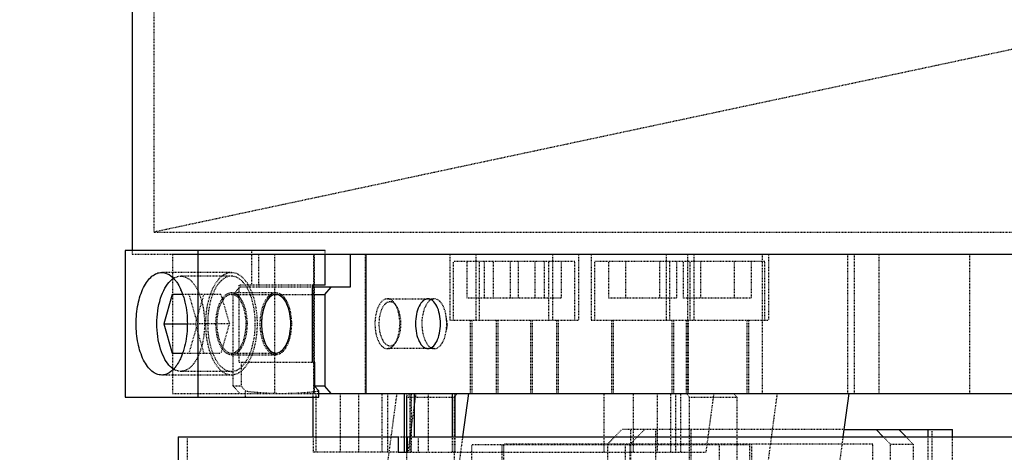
# Model space of a CAD drawing. Header units: millimetres. Extents: x -24622 to 2009, y -1603 to 2074.
# Tile 13 of 256: x -2402 to -2268, y 1133 to 1192. Entities that reach past the tile are written whole.
import ezdxf

# ---------------------------------------------------------------- set-up
doc = ezdxf.new("R2010")
doc.units = ezdxf.units.MM
doc.linetypes.add('HIDDEN', pattern=[0.2, 0.1, -0.1])
doc.layers.add('02___PRT_ALL_AXES', color=7, linetype='Continuous')
doc.layers.add('DEFAULT_2', color=8, linetype='HIDDEN')
doc.dimstyles.new('副本 12', dxfattribs={"dimtxt": 12, "dimasz": 6, "dimexe": 1, "dimexo": 1.2, "dimgap": 2, "dimtad": 0, "dimtxsty": 'Standard', "dimblk": 'OPEN30', "dimcen": 0, "dimclrd": 5, "dimclre": 3, "dimclrt": 256, "dimadec": 0, "dimazin": 2, "dimtm": 1e-09, "dimtfac": 0.6, "dimtofl": 0, "dimtmove": 0, "dimatfit": 3, "dimldrblk": 'OPEN30', "dimfxl": 0, "dimtolj": 1, "dimarcsym": 0})

# ---------------------------------------------------------------- blocks, each defined once
blk = doc.blocks.new('_Open30')
at = {"color": 0, "linetype": 'ByBlock', "lineweight": -2}
for p, q in [((-1, 0.268), (0, 0)), ((0, 0), (-1, -0.268)), ((0, 0), (-1, 0))]:
    blk.add_line(p, q, dxfattribs=at)
blk = doc.blocks.new('*D113')
at = {"color": 3, "linetype": 'ByBlock', "lineweight": -2}
for p, q in [((-2388.22, 1325.14), (-2587.02, 1325.14)), ((-2504.22, 910.21), (-2587.02, 910.21))]:
    blk.add_line(p, q, dxfattribs=at)
at = {"color": 5, "linetype": 'ByBlock', "lineweight": -2}
for p, q in [((-2586.02, 1319.14), (-2586.02, 1146.18)), ((-2586.02, 916.21), (-2586.02, 1089.18))]:
    blk.add_line(p, q, dxfattribs=at)
at = {"layer": 'Defpoints', "color": 0, "linetype": 'ByBlock'}
for p in [(-2586.02, 1325.14), (-2387.02, 1325.14), (-2503.02, 910.21)]:
    blk.add_point(p, dxfattribs=at)
at = {"color": 5, "linetype": 'ByBlock', "lineweight": -2, "xscale": 6, "yscale": 6, "zscale": 6}
for p, rotation in [((-2586.02, 1325.14), 90), ((-2586.02, 910.21), 270)]:
    blk.add_blockref('_Open30', p, dxfattribs=dict(at, rotation=rotation))
at = {"linetype": 'ByBlock', "insert": (-2586.02, 1117.68), "char_height": 12, "attachment_point": 5, "rotation": 90}
blk.add_mtext('\\A1;415{\\H0.7x;\\S0^ -50;}', dxfattribs=at)

msp = doc.modelspace()

# ---------------------------------------------------------------- linework, layer by layer
at = {"color": 7, "linetype": 'Continuous'}
for p, q in [((-2387.978, 1160.642), (-2387.978, 1140.642)), ((-2360.658, 1160.642), (-2387.978, 1160.642)), ((-2377.978, 1140.642), (-2377.978, 1160.642)), ((-2360.658, 1155.892), (-2360.658, 1160.142)), ((-2357.224, 1160.142), (-2357.224, 1155.642)), ((-2355.051, 1141.142), (-2355.051, 1160.142)), ((-2362.39, 1145.392), (-2362.39, 1155.892)), ((-2360.658, 1155.892), (-2362.39, 1155.892)), ((-2357.224, 1155.642), (-2362.39, 1155.642)), ((-2360.7, 1154.642), (-2359.831, 1155.642)), ((-2381.535, 1154.642), (-2382.69, 1150.642)), ((-2380.117, 1154.642), (-2381.535, 1154.642)), ((-2362.39, 1154.642), (-2360.7, 1154.642)), ((-2360.7, 1154.642), (-2360.7, 1142.142)), ((-2382.69, 1150.642), (-2381.535, 1146.642)), ((-2382.69, 1150.642), (-2379.478, 1150.642)), ((-2381.535, 1146.642), (-2380.117, 1146.642)), ((-2362.39, 1145.392), (-2362.109, 1145.392)), ((-2362.109, 1145.392), (-2362.109, 1142.143)), ((-2360.7, 1142.142), (-2362.109, 1142.143)), ((-2362.109, 1142.143), (-2361.524, 1141.469)), ((-2359.831, 1141.142), (-2360.7, 1142.142)), ((-2387.978, 1140.642), (-2361.524, 1140.642)), ((-2362.302, 1135.209), (-2362.302, 1140.642)), ((-2361.524, 1140.642), (-2361.524, 1141.469)), ((-2361.524, 1141.142), (-2106.52, 1141.142)), ((-2349.802, 1133.142), (-2349.802, 1141.142)), ((-2348.436, 1135.209), (-2348.436, 1141.142)), ((-2343.24, 1135.209), (-2343.24, 1141.142)), ((-2342.874, 1135.209), (-2342.874, 1141.142)), ((-2341.833, 1135.209), (-2341.039, 1141.142)), ((-2289.872, 1135.209), (-2289.077, 1141.142)), ((-2289.738, 1136.209), (-2274.962, 1136.209)), ((-2285.366, 1136.209), (-2284.4, 1135.209)), ((-2282.26, 1136.209), (-2281.294, 1135.209)), ((-2278.327, 1136.209), (-2278.327, 1135.209)), ((-2274.962, 1135.209), (-2274.962, 1136.209)), ((-2380.722, 1135.209), (-2380.722, 991.209)), ((-2380.721, 1135.209), (-2350.666, 1135.209)), ((-2350.666, 1135.209), (-2350.666, 1133.142)), ((-2349.431, 1135.209), (-2349.431, 1133.142)), ((-2349.431, 1135.209), (-2098.653, 1135.209)), ((-2350.666, 1133.142), (-2349.431, 1133.142))]:
    msp.add_line(p, q, dxfattribs=at)
for centre, radius, start, end in [((-2384.879, 1153.584), 4.803, 34.48587, 37.37446), ((-2387.958, 1151.925), 8.308, 19.90609, 23.72648), ((-2388.819, 1151.608), 9.226, 17.97735, 19.93621), ((-2387.957, 1149.36), 8.308, 336.27281, 340.09017), ((-2388.818, 1149.677), 9.225, 340.06017, 342.0228), ((-2384.879, 1147.7), 4.803, 322.62733, 325.50871)]:
    msp.add_arc(centre, radius, start, end, dxfattribs=at)
for points, start_tangent, end_tangent in [([(-2386.478, 1150.642), (-2386.212, 1153.321), (-2385.453, 1155.592), (-2384.923, 1156.463), (-2384.318, 1157.109), (-2383.661, 1157.508), (-2382.978, 1157.642)], (0, 1), (1, -0.0000007)), ([(-2382.978, 1157.642), (-2381.979, 1157.351), (-2381.062, 1156.5)], (1, -0.0000007), (0.6073567, -0.7944293)), ([(-2381.774, 1156.514), (-2381.684, 1156.596), (-2381.409, 1156.808)], (0.7251882, 0.6885508), (0.8318265, 0.5550357)), ([(-2383.63, 1150.642), (-2383.127, 1154.116), (-2382.536, 1155.507), (-2381.774, 1156.514)], (0, 1), (0.7251882, 0.6885508)), ([(-2380.92, 1156.304), (-2380.768, 1156.069), (-2380.352, 1155.268)], (0.5665438, -0.8240316), (0.403071, -0.9151687)), ([(-2380.043, 1154.455), (-2379.8, 1153.574), (-2379.478, 1150.642)], (0.3088485, -0.9511112), (0, -1)), ([(-2367.407, 1154.642), (-2368.069, 1154.401), (-2368.657, 1153.706), (-2369.089, 1152.642), (-2369.316, 1151.337), (-2369.316, 1149.948), (-2369.088, 1148.643), (-2368.657, 1147.578), (-2368.07, 1146.884), (-2367.39, 1146.642)], (-0.9998187, -0.0190399), (1, 0)), ([(-2367.39, 1146.642), (-2366.7, 1146.884), (-2366.086, 1147.579), (-2365.624, 1148.643), (-2365.377, 1149.948), (-2365.377, 1151.337), (-2365.624, 1152.642), (-2366.086, 1153.706), (-2366.7, 1154.4), (-2367.373, 1154.642)], (1, 0), (-0.9998262, 0.0186447)), ([(-2346.605, 1154.042), (-2347.245, 1153.793), (-2347.803, 1153.056), (-2348.175, 1151.949), (-2348.305, 1150.64), (-2348.174, 1149.332), (-2347.801, 1148.226), (-2347.243, 1147.491), (-2346.605, 1147.242)], (-0.9999528, -0.0097183), (0.9999655, -0.008306)), ([(-2346.605, 1147.242), (-2345.966, 1147.492), (-2345.408, 1148.229), (-2345.036, 1149.336), (-2344.905, 1150.644), (-2345.037, 1151.953), (-2345.41, 1153.059), (-2345.968, 1153.794), (-2346.605, 1154.042)], (0.9999528, 0.0097183), (-0.9999655, 0.008306)), ([(-2382.978, 1143.642), (-2383.661, 1143.777), (-2384.318, 1144.175), (-2384.923, 1144.822), (-2385.453, 1145.693), (-2386.212, 1147.963), (-2386.478, 1150.642)], (-1, 0.0000007), (0, 1)), ([(-2381.774, 1144.77), (-2382.536, 1145.777), (-2383.127, 1147.168), (-2383.63, 1150.642)], (-0.7252179, 0.6885194), (0, 1)), ([(-2379.478, 1150.642), (-2379.515, 1149.639), (-2380.043, 1146.829)], (0, -1), (-0.3088467, -0.9511118)), ([(-2381.062, 1144.785), (-2381.979, 1143.934), (-2382.978, 1143.642)], (-0.6073301, -0.7944496), (-1, 0.0000007)), ([(-2381.409, 1144.476), (-2381.502, 1144.542), (-2381.774, 1144.77)], (-0.8318191, 0.5550468), (-0.7252179, 0.6885194)), ([(-2380.352, 1146.017), (-2380.483, 1145.735), (-2380.92, 1144.981)], (-0.4030812, -0.9151642), (-0.5666201, -0.8239792))]:
    msp.add_spline(points, degree=3, dxfattribs=dict(at, start_tangent=start_tangent, end_tangent=end_tangent))
at = {"layer": '02___PRT_ALL_AXES', "color": 8, "linetype": 'HIDDEN'}
for p, q in [((-2384.022, 1163.144), (-2384.022, 1325.144)), ((-2259.022, 1189.714), (-2384.022, 1163.144)), ((-2384.022, 1163.144), (-2084.022, 1163.144)), ((-2387.022, 1160.642), (-2387.022, 1160.142)), ((-2387.022, 1160.142), (-2360.658, 1160.142))]:
    msp.add_line(p, q, dxfattribs=at)
at = {"layer": '02___PRT_ALL_AXES', "color": 7, "linetype": 'Continuous'}
for p, q in [((-2387.022, 1194.512), (-2387.022, 1160.642)), ((-2360.658, 1160.142), (-2107.386, 1160.142))]:
    msp.add_line(p, q, dxfattribs=at)
at = {"layer": 'DEFAULT_2', "color": 8, "linetype": 'HIDDEN'}
for p, q in [((-2381.522, 1160.142), (-2381.522, 1141.142)), ((-2381.522, 1160.142), (-2086.522, 1160.142)), ((-2370.658, 1155.892), (-2370.658, 1160.642)), ((-2369.724, 1155.642), (-2369.724, 1160.142)), ((-2367.551, 1160.142), (-2367.551, 1141.142)), ((-2362.187, 1141.142), (-2362.187, 1160.142)), ((-2362.139, 1160.142), (-2362.139, 1141.142)), ((-2360.658, 1160.142), (-2360.658, 1160.642)), ((-2355.187, 1160.142), (-2355.187, 1141.142)), ((-2343.611, 1160.142), (-2343.611, 1151.142)), ((-2340.048, 1160.142), (-2340.048, 1151.142)), ((-2329.611, 1160.142), (-2329.611, 1151.142)), ((-2326.048, 1160.142), (-2326.048, 1151.142)), ((-2324.293, 1160.142), (-2324.293, 1151.142)), ((-2314.067, 1160.142), (-2314.067, 1151.142)), ((-2311.13, 1160.142), (-2311.13, 1141.142)), ((-2310.293, 1160.142), (-2310.293, 1151.142)), ((-2300.883, 1141.142), (-2300.883, 1160.142)), ((-2300.067, 1160.142), (-2300.067, 1151.142)), ((-2289.264, 1141.142), (-2289.264, 1160.142)), ((-2288.326, 1141.142), (-2288.326, 1160.142)), ((-2285.032, 1160.142), (-2285.032, 1141.142)), ((-2272.56, 1141.142), (-2272.56, 1160.142)), ((-2343.111, 1151.142), (-2343.111, 1159.142)), ((-2326.548, 1159.142), (-2343.111, 1159.142)), ((-2341.23, 1154.142), (-2341.23, 1159.142)), ((-2339.548, 1151.142), (-2339.548, 1159.142)), ((-2338.921, 1159.142), (-2338.921, 1154.142)), ((-2337.667, 1154.142), (-2337.667, 1159.142)), ((-2335.358, 1159.142), (-2335.358, 1154.142)), ((-2334.302, 1159.142), (-2334.302, 1154.142)), ((-2331.993, 1159.142), (-2331.993, 1154.142)), ((-2330.739, 1159.142), (-2330.739, 1154.142)), ((-2330.111, 1151.142), (-2330.111, 1159.142)), ((-2328.429, 1159.142), (-2328.429, 1154.142)), ((-2326.548, 1151.142), (-2326.548, 1159.142)), ((-2323.793, 1151.142), (-2323.793, 1159.142)), ((-2300.567, 1159.142), (-2323.793, 1159.142)), ((-2321.912, 1154.142), (-2321.912, 1159.142)), ((-2319.602, 1159.142), (-2319.602, 1154.142)), ((-2314.984, 1159.142), (-2314.984, 1154.142)), ((-2313.567, 1151.142), (-2313.567, 1159.142)), ((-2312.674, 1159.142), (-2312.674, 1154.142)), ((-2311.686, 1154.142), (-2311.686, 1159.142)), ((-2310.793, 1151.142), (-2310.793, 1159.142)), ((-2309.377, 1159.142), (-2309.377, 1154.142)), ((-2304.758, 1159.142), (-2304.758, 1154.142)), ((-2302.449, 1159.142), (-2302.449, 1154.142)), ((-2300.567, 1151.142), (-2300.567, 1159.142)), ((-2373.452, 1157.642), (-2382.978, 1157.642)), ((-2373.452, 1157.142), (-2380.38, 1157.142)), ((-2372.331, 1155.642), (-2373.2, 1154.642)), ((-2372.39, 1145.392), (-2372.39, 1155.892)), ((-2362.39, 1155.892), (-2372.39, 1155.892)), ((-2362.39, 1155.642), (-2372.331, 1155.642)), ((-2374.896, 1154.642), (-2380.117, 1154.642)), ((-2378.071, 1150.642), (-2379.226, 1154.642)), ((-2378.36, 1150.642), (-2377.205, 1154.642)), ((-2374.896, 1154.642), (-2373.741, 1150.642)), ((-2373.452, 1154.892), (-2367.39, 1154.892)), ((-2373.452, 1154.642), (-2367.39, 1154.642)), ((-2373.2, 1142.142), (-2373.2, 1154.642)), ((-2367.373, 1154.642), (-2362.39, 1154.642)), ((-2328.429, 1154.142), (-2341.23, 1154.142)), ((-2312.674, 1154.142), (-2321.912, 1154.142)), ((-2302.449, 1154.142), (-2311.686, 1154.142)), ((-2352.148, 1154.042), (-2345.739, 1154.042)), ((-2350.936, 1153.092), (-2351.166, 1153.418)), ((-2343.97, 1150.642), (-2344.106, 1151.584)), ((-2379.478, 1150.642), (-2378.36, 1150.642)), ((-2379.226, 1146.642), (-2378.071, 1150.642)), ((-2377.205, 1146.642), (-2378.36, 1150.642)), ((-2373.741, 1150.642), (-2378.071, 1150.642)), ((-2373.741, 1150.642), (-2374.896, 1146.642)), ((-2343.97, 1150.642), (-2344.106, 1149.701)), ((-2343.609, 1151.142), (-2326.05, 1151.142)), ((-2340.861, 1151.142), (-2340.861, 1141.142)), ((-2340.611, 1151.142), (-2340.611, 1141.142)), ((-2337.298, 1151.142), (-2337.298, 1141.142)), ((-2337.048, 1151.142), (-2337.048, 1141.142)), ((-2332.611, 1151.142), (-2332.611, 1141.142)), ((-2332.361, 1151.142), (-2332.361, 1141.142)), ((-2329.048, 1151.142), (-2329.048, 1141.142)), ((-2328.798, 1151.142), (-2328.798, 1141.142)), ((-2324.291, 1151.142), (-2300.07, 1151.142)), ((-2321.543, 1151.142), (-2321.543, 1141.142)), ((-2321.293, 1151.142), (-2321.293, 1141.142)), ((-2313.293, 1151.142), (-2313.293, 1141.142)), ((-2313.043, 1151.142), (-2313.043, 1141.142)), ((-2311.317, 1151.142), (-2311.317, 1141.142)), ((-2311.067, 1151.142), (-2311.067, 1141.142)), ((-2303.067, 1151.142), (-2303.067, 1141.142)), ((-2302.817, 1151.142), (-2302.817, 1141.142)), ((-2350.936, 1148.193), (-2351.166, 1147.866)), ((-2380.117, 1146.642), (-2374.896, 1146.642)), ((-2373.452, 1146.642), (-2367.39, 1146.642)), ((-2373.452, 1146.392), (-2367.39, 1146.392)), ((-2345.739, 1147.242), (-2352.148, 1147.242)), ((-2372.39, 1145.392), (-2362.39, 1145.392)), ((-2372.109, 1145.392), (-2372.109, 1142.143)), ((-2373.452, 1143.642), (-2382.978, 1143.642)), ((-2373.452, 1144.142), (-2380.38, 1144.142)), ((-2372.109, 1142.143), (-2373.2, 1142.142)), ((-2373.2, 1142.142), (-2372.331, 1141.142)), ((-2371.524, 1141.469), (-2372.109, 1142.143)), ((-2381.522, 1141.142), (-2361.524, 1141.142)), ((-2371.524, 1140.642), (-2371.524, 1141.469)), ((-2362.302, 1140.642), (-2362.302, 1141.142)), ((-2361.936, 1141.142), (-2361.936, 1133.142)), ((-2358.588, 1141.142), (-2358.588, 1133.142)), ((-2356.088, 1141.142), (-2356.088, 1133.142)), ((-2352.843, 1133.142), (-2352.843, 1141.142)), ((-2350.874, 1141.142), (-2352.221, 1131.088)), ((-2352.124, 1141.142), (-2352.124, 1133.142)), ((-2349.526, 1141.142), (-2349.526, 1133.142)), ((-2349.506, 1140.642), (-2349.023, 1141.142)), ((-2349.506, 1109.123), (-2349.506, 1140.642)), ((-2349.506, 1140.642), (-2343.036, 1140.642)), ((-2348.276, 1141.142), (-2349.347, 1133.142)), ((-2349.088, 1141.142), (-2349.088, 1133.142)), ((-2348.843, 1133.142), (-2348.843, 1141.142)), ((-2346.588, 1141.142), (-2346.588, 1133.142)), ((-2342.553, 1141.142), (-2343.036, 1140.642)), ((-2343.036, 1140.642), (-2343.036, 1053.642)), ((-2322.532, 1133.142), (-2322.532, 1141.142)), ((-2318.532, 1133.142), (-2318.532, 1141.142)), ((-2315.287, 1141.142), (-2315.287, 1133.142)), ((-2313.438, 1133.142), (-2313.438, 1141.142)), ((-2312.787, 1141.142), (-2312.787, 1133.142)), ((-2312.072, 1133.142), (-2312.072, 1141.142)), ((-2311.352, 1141.142), (-2310.869, 1140.642)), ((-2310.869, 1109.123), (-2310.869, 1140.642)), ((-2310.869, 1140.642), (-2304.398, 1140.642)), ((-2307.572, 1141.142), (-2308.644, 1133.142)), ((-2304.398, 1140.642), (-2304.881, 1141.142)), ((-2304.398, 1140.642), (-2304.398, 1053.642)), ((-2298.912, 1141.142), (-2300.259, 1131.088)), ((-2322.071, 1134.209), (-2320.139, 1136.209)), ((-2289.738, 1136.209), (-2320.139, 1136.209)), ((-2318.965, 1134.209), (-2317.033, 1136.209)), ((-2318.896, 1094.209), (-2318.896, 1136.209)), ((-2315.531, 1136.209), (-2315.531, 1094.209)), ((-2310.632, 1128.445), (-2310.632, 1136.209)), ((-2277.791, 1136.209), (-2277.791, 1128.445)), ((-2379.522, 1135.209), (-2379.522, 991.209)), ((-2362.275, 1135.209), (-2362.275, 1133.142)), ((-2350.666, 1135.209), (-2349.431, 1135.209)), ((-2347.925, 1135.209), (-2347.925, 1133.142)), ((-2345.503, 1107.818), (-2341.833, 1135.209)), ((-2343.24, 1133.142), (-2343.24, 1135.209)), ((-2342.874, 1133.142), (-2342.874, 1135.209)), ((-2340.621, 1038.142), (-2340.621, 1134.142)), ((-2302.672, 1134.142), (-2340.621, 1134.142)), ((-2336.48, 1038.142), (-2336.48, 1134.142)), ((-2336.221, 1118.209), (-2336.221, 1134.209)), ((-2285.849, 1134.209), (-2336.221, 1134.209)), ((-2322.071, 1134.209), (-2322.071, 1038.209)), ((-2319.656, 1134.209), (-2319.656, 1038.209)), ((-2318.965, 1038.209), (-2318.965, 1134.209)), ((-2306.813, 1134.142), (-2306.813, 1038.142)), ((-2302.672, 1134.142), (-2302.672, 1038.142)), ((-2302.413, 1134.209), (-2302.413, 1118.209)), ((-2293.542, 1107.818), (-2289.872, 1135.209)), ((-2285.849, 1038.209), (-2285.849, 1134.209)), ((-2284.4, 1135.209), (-2283.434, 1134.209)), ((-2283.434, 1038.209), (-2283.434, 1134.209)), ((-2283.434, 1134.209), (-2280.328, 1134.209)), ((-2281.294, 1135.209), (-2280.328, 1134.209)), ((-2280.328, 1134.209), (-2280.328, 1038.209)), ((-2278.327, 1135.209), (-2278.327, 1094.209)), ((-2274.962, 1094.209), (-2274.962, 1135.209)), ((-2350.666, 1133.142), (-2362.275, 1133.142)), ((-2349.431, 1133.142), (-2308.644, 1133.142))]:
    msp.add_line(p, q, dxfattribs=at)
for centre, radius, start, end in [((-2373.073, 1155.055), 2.678, 123.06893, 127.31551), ((-2350.681, 1150.642), 6.643, 351.84403, 8.04719), ((-2373.073, 1146.23), 2.678, 232.68259, 236.92136), ((-2366.505, 1179.882), 38.74, 262.55571, 269.97163), ((-2366.543, 1179.882), 38.74, 270.02837, 277.44429)]:
    msp.add_arc(centre, radius, start, end, dxfattribs=at)
for points, start_tangent, end_tangent in [([(-2381.409, 1156.808), (-2381.158, 1156.954), (-2380.38, 1157.142)], (0.8318265, 0.5550357), (1, -0.0000006)), ([(-2380.38, 1157.142), (-2379.746, 1157.017), (-2379.137, 1156.648), (-2378.575, 1156.047), (-2378.082, 1155.238), (-2377.378, 1153.13), (-2377.13, 1150.642)], (1, -0.0000006), (0, -1)), ([(-2376.952, 1150.642), (-2376.794, 1152.723), (-2376.334, 1154.616), (-2375.613, 1156.15), (-2374.696, 1157.185)], (0, 1), (0.795717, 0.6056686)), ([(-2373.452, 1157.142), (-2374.086, 1157.017), (-2374.696, 1156.648), (-2375.258, 1156.047), (-2375.75, 1155.238), (-2376.455, 1153.13), (-2376.702, 1150.642)], (-1, 0), (0, -1)), ([(-2374.534, 1157.299), (-2374.27, 1157.449), (-2373.452, 1157.642)], (0.8383955, 0.5450624), (1, -0.0000009)), ([(-2373.452, 1157.642), (-2372.769, 1157.508), (-2372.113, 1157.109), (-2371.508, 1156.463), (-2370.977, 1155.592), (-2370.219, 1153.321), (-2369.952, 1150.642)], (1, -0.0000009), (0, -1)), ([(-2371.542, 1155.901), (-2372.448, 1156.824), (-2373.452, 1157.142)], (-0.5668645, 0.823811), (-1, 0)), ([(-2370.202, 1150.642), (-2370.557, 1153.594), (-2371.542, 1155.901)], (0, 1), (-0.5668645, 0.823811)), ([(-2375.577, 1150.642), (-2375.415, 1152.269), (-2374.955, 1153.647), (-2374.633, 1154.176), (-2374.265, 1154.569), (-2373.867, 1154.811), (-2373.452, 1154.892)], (0, 1), (1, 0)), ([(-2373.452, 1154.642), (-2373.842, 1154.565), (-2374.218, 1154.338), (-2374.563, 1153.968), (-2374.866, 1153.471), (-2375.216, 1152.528), (-2375.414, 1151.423), (-2375.443, 1150.25), (-2375.3, 1149.112), (-2374.998, 1148.105), (-2374.563, 1147.317), (-2374.033, 1146.815), (-2373.452, 1146.642)], (-1, 0), (1, 0)), ([(-2373.452, 1154.892), (-2373.038, 1154.811), (-2372.639, 1154.569), (-2372.272, 1154.176), (-2371.95, 1153.647), (-2371.489, 1152.269), (-2371.327, 1150.642)], (1, 0), (0, -1)), ([(-2373.452, 1146.642), (-2373.063, 1146.719), (-2372.687, 1146.947), (-2372.341, 1147.317), (-2372.038, 1147.814), (-2371.688, 1148.757), (-2371.491, 1149.862), (-2371.462, 1151.034), (-2371.604, 1152.173), (-2371.906, 1153.18), (-2372.341, 1153.968), (-2372.872, 1154.47), (-2373.452, 1154.642)], (1, 0), (-1, 0)), ([(-2369.515, 1150.642), (-2369.23, 1152.767), (-2368.453, 1154.322)], (0, 1), (0.6542931, 0.756241)), ([(-2367.407, 1154.642), (-2368.162, 1154.326), (-2368.498, 1153.953), (-2368.79, 1153.453), (-2369.203, 1152.154), (-2369.345, 1150.626), (-2369.197, 1149.1), (-2368.779, 1147.808), (-2368.485, 1147.313), (-2368.147, 1146.945), (-2367.777, 1146.719), (-2367.39, 1146.642)], (-1, 0), (1, 0)), ([(-2368.453, 1154.322), (-2368.35, 1154.434), (-2368.023, 1154.7)], (0.6542931, 0.756241), (0.8483402, 0.5294516)), ([(-2368.023, 1154.7), (-2367.868, 1154.784), (-2367.39, 1154.892)], (0.8483402, 0.5294516), (1, 0.0000006)), ([(-2367.39, 1154.892), (-2366.975, 1154.811), (-2366.577, 1154.569), (-2366.209, 1154.176), (-2365.887, 1153.647), (-2365.427, 1152.269), (-2365.265, 1150.642)], (1, 0.0000006), (0, -1)), ([(-2367.39, 1146.642), (-2366.62, 1146.945), (-2366.268, 1147.313), (-2365.956, 1147.808), (-2365.506, 1149.1), (-2365.345, 1150.626), (-2365.5, 1152.154), (-2365.689, 1152.846), (-2365.944, 1153.453), (-2366.253, 1153.953), (-2366.604, 1154.326), (-2367.373, 1154.642)], (1, 0), (-1, 0)), ([(-2352.148, 1154.042), (-2352.799, 1153.784), (-2353.093, 1153.469), (-2353.35, 1153.047), (-2353.647, 1152.245), (-2353.815, 1151.306), (-2353.84, 1150.309), (-2353.719, 1149.341), (-2353.462, 1148.486), (-2353.093, 1147.815), (-2352.641, 1147.389), (-2352.148, 1147.242)], (-1, 0), (1, 0)), ([(-2351.802, 1153.642), (-2352.376, 1153.414), (-2352.635, 1153.137), (-2352.862, 1152.764), (-2353.273, 1151.228), (-2353.294, 1150.348), (-2353.187, 1149.494), (-2352.961, 1148.739), (-2352.635, 1148.148), (-2352.237, 1147.772), (-2351.802, 1147.642)], (-1, 0), (1, 0)), ([(-2351.166, 1153.418), (-2351.633, 1153.883), (-2352.148, 1154.042)], (-0.5774305, 0.8164399), (-1, 0)), ([(-2350.935, 1153.091), (-2351.347, 1153.501), (-2351.802, 1153.642)], (-0.5771066, 0.8166688), (-1, 0)), ([(-2351.166, 1147.866), (-2350.638, 1149.079), (-2350.448, 1150.642), (-2350.638, 1152.205), (-2351.166, 1153.418)], (0.5774305, 0.8164399), (-0.5774305, 0.8164399)), ([(-2350.935, 1148.193), (-2350.469, 1149.264), (-2350.302, 1150.642), (-2350.469, 1152.021), (-2350.935, 1153.091)], (0.5771014, 0.8166725), (-0.5771066, 0.8166688)), ([(-2345.739, 1154.042), (-2346.389, 1153.784), (-2346.683, 1153.471), (-2346.94, 1153.049), (-2347.237, 1152.249), (-2347.406, 1151.311), (-2347.431, 1150.315), (-2347.311, 1149.347), (-2347.055, 1148.489), (-2346.685, 1147.817), (-2346.233, 1147.39), (-2345.739, 1147.242)], (-1, 0), (1, 0)), ([(-2344.104, 1151.572), (-2344.337, 1152.563), (-2344.714, 1153.355), (-2345.199, 1153.866), (-2345.739, 1154.042)], (-0.1406286, 0.9900624), (-1, 0)), ([(-2377.13, 1150.642), (-2377.378, 1148.155), (-2378.082, 1146.046), (-2378.575, 1145.238), (-2379.137, 1144.637), (-2379.746, 1144.267), (-2380.38, 1144.142)], (0, -1), (-1, 0.0000006)), ([(-2374.696, 1144.1), (-2375.613, 1145.135), (-2376.334, 1146.669), (-2376.794, 1148.562), (-2376.952, 1150.642)], (-0.7956955, 0.6056968), (0, 1)), ([(-2376.702, 1150.642), (-2376.455, 1148.155), (-2375.75, 1146.046), (-2375.258, 1145.238), (-2374.696, 1144.637), (-2374.086, 1144.267), (-2373.452, 1144.142)], (0, -1), (1, 0)), ([(-2373.452, 1146.393), (-2373.867, 1146.474), (-2374.265, 1146.716), (-2374.633, 1147.109), (-2374.955, 1147.637), (-2375.415, 1149.016), (-2375.577, 1150.642)], (-1, 0), (0, 1)), ([(-2371.327, 1150.642), (-2371.489, 1149.016), (-2371.95, 1147.637), (-2372.272, 1147.109), (-2372.639, 1146.716), (-2373.038, 1146.474), (-2373.452, 1146.393)], (0, -1), (-1, 0)), ([(-2369.952, 1150.642), (-2370.219, 1147.963), (-2370.977, 1145.693), (-2371.508, 1144.822), (-2372.113, 1144.175), (-2372.769, 1143.777), (-2373.452, 1143.642)], (0, -1), (-1, 0.0000009)), ([(-2373.452, 1144.142), (-2372.818, 1144.267), (-2372.209, 1144.637), (-2371.647, 1145.238), (-2371.154, 1146.046), (-2370.45, 1148.155), (-2370.202, 1150.642)], (1, 0), (0, 1)), ([(-2368.453, 1146.963), (-2369.231, 1148.518), (-2369.515, 1150.642)], (-0.6541805, 0.7563385), (0, 1)), ([(-2365.265, 1150.642), (-2365.427, 1149.016), (-2365.887, 1147.637), (-2366.209, 1147.109), (-2366.577, 1146.716), (-2366.975, 1146.474), (-2367.39, 1146.393)], (0, -1), (-1, -0.0000006)), ([(-2345.739, 1147.242), (-2345.201, 1147.418), (-2344.83, 1147.77), (-2344.513, 1148.289), (-2344.106, 1149.7)], (1, 0), (0.1426419, 0.9897744)), ([(-2352.148, 1147.242), (-2351.633, 1147.402), (-2351.166, 1147.866)], (1, 0), (0.5774305, 0.8164399)), ([(-2351.802, 1147.642), (-2351.347, 1147.784), (-2350.935, 1148.193)], (1, 0), (0.5771014, 0.8166725)), ([(-2368.023, 1146.585), (-2368.134, 1146.662), (-2368.453, 1146.963)], (-0.8483254, 0.5294752), (-0.6541805, 0.7563385)), ([(-2367.759, 1146.457), (-2368.023, 1146.585)], (-0.9429735, 0.3328678), (-0.8483254, 0.5294752)), ([(-2367.39, 1146.393), (-2367.759, 1146.457)], (-1, -0.0000007), (-0.9429735, 0.3328678)), ([(-2380.38, 1144.142), (-2380.642, 1144.164), (-2381.409, 1144.476)], (-1, 0.0000006), (-0.8318191, 0.5550468)), ([(-2373.452, 1143.642), (-2373.727, 1143.664), (-2374.535, 1143.986)], (-1, 0.0000009), (-0.8383018, 0.5452065))]:
    msp.add_spline(points, degree=3, dxfattribs=dict(at, start_tangent=start_tangent, end_tangent=end_tangent))

# ---------------------------------------------------------------- dimensions: what is measured, and where the dimension line sits
at = {"color": 5, "linetype": 'ByBlock'}
dim = msp.add_linear_dim(base=(-2586.024, 1325.144), p1=(-2503.022, 910.209), p2=(-2387.022, 1325.144), angle=90, text='415{\\H0.7x;\\S0^ -50;}', dimstyle='副本 12', dxfattribs=at)
dim.commit()
dim.dimension.update_dxf_attribs({"geometry": '*D113', "text_midpoint": (-2586.024, 1117.677)})

doc.saveas('drawing.dxf')
